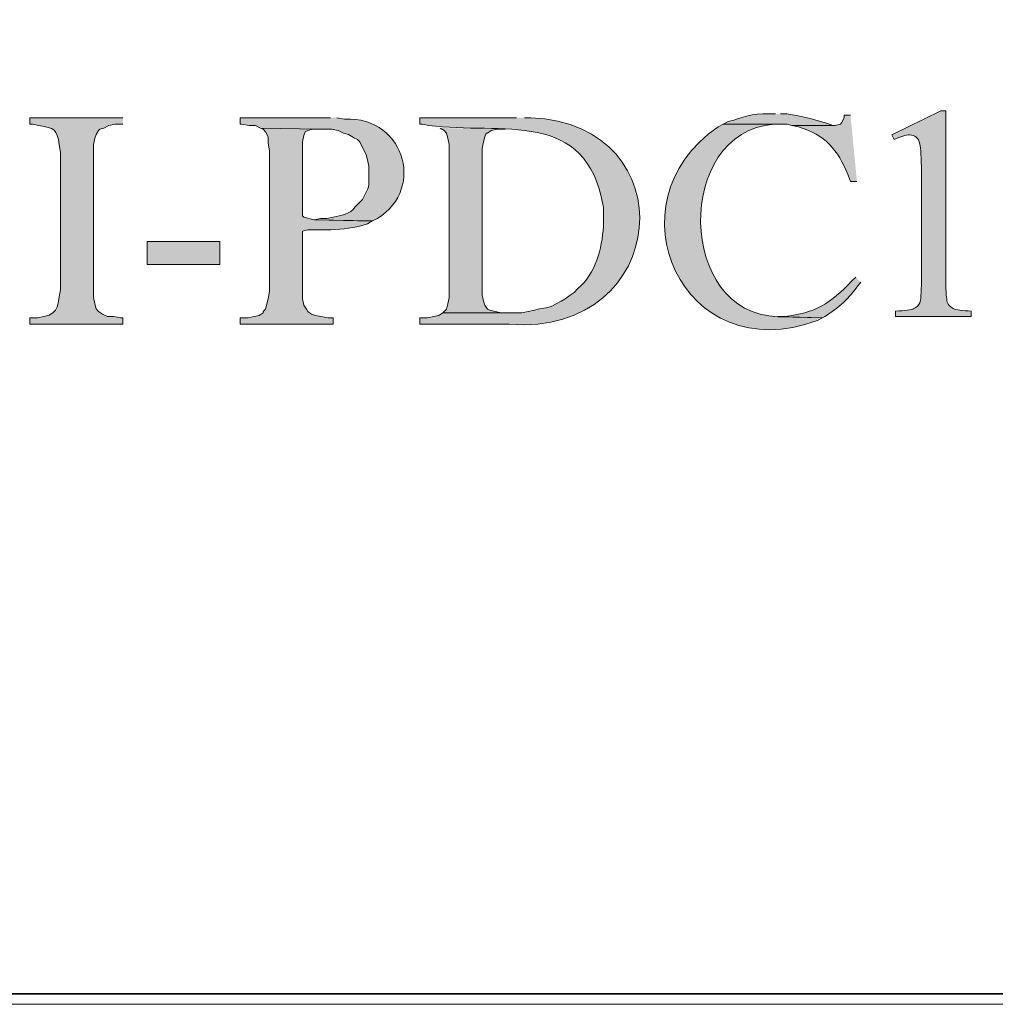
# Model space of a CAD drawing. Header units: inches. Extents: x 1352 to 2050, y -1711 to -1289.
# Tile 118 of 256: x 1999 to 2015, y -1710 to -1694. Entities that reach past the tile are written whole.
import ezdxf

# ---------------------------------------------------------------- set-up
doc = ezdxf.new("R2010")
doc.units = ezdxf.units.IN
doc.header["$MEASUREMENT"] = 0
doc.layers.add('图层 1', color=7, linetype='Continuous')

# ---------------------------------------------------------------- blocks, each defined once
blk = doc.blocks.new('block 10')
at = {"layer": '图层 1', "lineweight": 0}
blk.add_lwpolyline([(1754.306, -1289.756), (2049.659, -1289.756), (2049.659, -1710.267), (1754.306, -1710.267), (1754.306, -1289.756)], dxfattribs=at)
blk = doc.blocks.new('block 13')
at = {"layer": '图层 1', "lineweight": 0}
blk.add_lwpolyline([(1754.306, -1289.756), (2049.659, -1289.756), (2049.659, -1710.267), (1754.306, -1710.267), (1754.306, -1289.756)], dxfattribs=at)
at = {"layer": '图层 1', "color": 250, "lineweight": 35, "true_color": 0x221814}
blk.add_lwpolyline([(1754.482, -1289.932), (2049.482, -1289.932), (2049.482, -1710.09), (1754.482, -1710.09), (1754.482, -1289.932)], dxfattribs=at)
blk = doc.blocks.new('block 14')
at = {"layer": '图层 1', "lineweight": 0}
blk.add_lwpolyline([(1754.306, -1289.756), (2049.659, -1289.756), (2049.659, -1710.267), (1754.306, -1710.267), (1754.306, -1289.756)], dxfattribs=at)
blk = doc.blocks.new('block 15')
at = {"layer": '图层 1', "lineweight": 0}
blk.add_lwpolyline([(1754.306, -1289.756), (2049.659, -1289.756), (2049.659, -1710.267), (1754.306, -1710.267), (1754.306, -1289.756)], dxfattribs=at)
blk = doc.blocks.new('block 16')
at = {"layer": '图层 1', "true_color": 0x221814}
h = blk.add_hatch(color=250, dxfattribs=at)
edge = h.paths.add_edge_path()
edge.add_spline(control_points=[(2007.547, -1695.545), (2007.547, -1695.545), (2005.939, -1695.545), (2005.939, -1695.545), (2005.939, -1695.545), (2005.939, -1695.651), (2005.939, -1695.651), (2005.939, -1695.651), (2005.981, -1695.651), (2005.981, -1695.651), (2005.981, -1695.651), (2006.087, -1695.672), (2006.087, -1695.672), (2007.301, -1695.833), (2008.71, -1695.374), (2008.987, -1697.027), (2008.987, -1697.027), (2008.987, -1697.345), (2008.987, -1697.345), (2008.966, -1697.725), (2008.858, -1698.125), (2008.564, -1698.381), (2008.564, -1698.381), (2008.5, -1698.445), (2008.5, -1698.445), (2008.5, -1698.445), (2008.437, -1698.488), (2008.437, -1698.488), (2008.437, -1698.488), (2008.352, -1698.551), (2008.352, -1698.551), (2008.352, -1698.551), (2008.289, -1698.593), (2008.289, -1698.593), (2008.289, -1698.593), (2008.119, -1698.678), (2008.119, -1698.678), (2008.119, -1698.678), (2008.035, -1698.699), (2008.035, -1698.699), (2008.035, -1698.699), (2007.928, -1698.72), (2007.928, -1698.72), (2007.928, -1698.72), (2007.844, -1698.741), (2007.844, -1698.741), (2007.844, -1698.741), (2007.632, -1698.784), (2007.632, -1698.784), (2007.632, -1698.784), (2006.32, -1698.784), (2006.32, -1698.784), (2006.32, -1698.784), (2006.256, -1698.826), (2006.256, -1698.826), (2006.256, -1698.826), (2006.172, -1698.847), (2006.172, -1698.847), (2006.172, -1698.847), (2006.066, -1698.869), (2006.066, -1698.869), (2006.066, -1698.869), (2005.939, -1698.869), (2005.939, -1698.869), (2005.939, -1698.869), (2005.939, -1698.974), (2005.939, -1698.974), (2005.939, -1698.974), (2007.421, -1698.974), (2007.421, -1698.974), (2010.113, -1699.175), (2010.376, -1695.641), (2007.78, -1695.545), (2007.78, -1695.545), (2007.675, -1695.545), (2007.675, -1695.545)], knot_values=[0, 0, 0, 0, 0.352778, 0.352778, 0.352778, 0.705556, 0.705556, 0.705556, 1.058333, 1.058333, 1.058333, 1.411111, 1.411111, 1.411111, 1.763889, 1.763889, 1.763889, 2.116667, 2.116667, 2.116667, 2.469444, 2.469444, 2.469444, 2.822222, 2.822222, 2.822222, 3.175, 3.175, 3.175, 3.527778, 3.527778, 3.527778, 3.880556, 3.880556, 3.880556, 4.233333, 4.233333, 4.233333, 4.586111, 4.586111, 4.586111, 4.938889, 4.938889, 4.938889, 5.291667, 5.291667, 5.291667, 5.644444, 5.644444, 5.644444, 5.997222, 5.997222, 5.997222, 6.35, 6.35, 6.35, 6.702778, 6.702778, 6.702778, 7.055556, 7.055556, 7.055556, 7.408333, 7.408333, 7.408333, 7.761111, 7.761111, 7.761111, 8.113889, 8.113889, 8.113889, 8.466667, 8.466667, 8.466667, 8.819444, 8.819444, 8.819444, 8.819444], degree=3, periodic=0)
edge.add_line((2007.675, -1695.545), (2007.547, -1695.545))
h = blk.add_hatch(color=250, dxfattribs=at)
edge = h.paths.add_edge_path()
edge.add_spline(control_points=[(2004.457, -1695.545), (2004.457, -1695.545), (2002.954, -1695.545), (2002.954, -1695.545), (2002.954, -1695.545), (2002.954, -1695.651), (2002.954, -1695.651), (2002.954, -1695.651), (2002.976, -1695.651), (2002.976, -1695.651), (2002.976, -1695.651), (2003.103, -1695.672), (2003.103, -1695.672), (2003.103, -1695.672), (2003.209, -1695.672), (2003.209, -1695.672), (2003.209, -1695.672), (2003.293, -1695.715), (2003.293, -1695.715), (2003.293, -1695.715), (2004.267, -1695.736), (2004.267, -1695.736), (2004.267, -1695.736), (2004.479, -1695.736), (2004.479, -1695.736), (2004.479, -1695.736), (2004.584, -1695.757), (2004.584, -1695.757), (2004.584, -1695.757), (2004.669, -1695.799), (2004.669, -1695.799), (2004.669, -1695.799), (2004.753, -1695.82), (2004.753, -1695.82), (2004.931, -1695.947), (2004.894, -1695.844), (2005.008, -1696.075), (2005.008, -1696.075), (2005.05, -1696.159), (2005.05, -1696.159), (2005.05, -1696.159), (2005.071, -1696.244), (2005.071, -1696.244), (2005.071, -1696.244), (2005.092, -1696.349), (2005.092, -1696.349), (2005.092, -1696.349), (2005.092, -1696.456), (2005.092, -1696.456), (2005.094, -1696.727), (2005.106, -1696.659), (2004.986, -1696.9), (2004.986, -1696.9), (2004.86, -1697.027), (2004.86, -1697.027), (2004.792, -1697.145), (2004.622, -1697.165), (2004.5, -1697.197), (2004.5, -1697.197), (2004.393, -1697.217), (2004.393, -1697.217), (2004.393, -1697.217), (2004.288, -1697.217), (2004.288, -1697.217), (2004.288, -1697.217), (2004.182, -1697.238), (2004.182, -1697.238), (2004.182, -1697.238), (2005.155, -1697.259), (2005.155, -1697.259), (2006.048, -1696.816), (2005.723, -1695.522), (2004.69, -1695.566), (2004.69, -1695.566), (2004.563, -1695.545), (2004.563, -1695.545)], knot_values=[0, 0, 0, 0, 0.352778, 0.352778, 0.352778, 0.705556, 0.705556, 0.705556, 1.058333, 1.058333, 1.058333, 1.411111, 1.411111, 1.411111, 1.763889, 1.763889, 1.763889, 2.116667, 2.116667, 2.116667, 2.469444, 2.469444, 2.469444, 2.822222, 2.822222, 2.822222, 3.175, 3.175, 3.175, 3.527778, 3.527778, 3.527778, 3.880556, 3.880556, 3.880556, 4.233333, 4.233333, 4.233333, 4.586111, 4.586111, 4.586111, 4.938889, 4.938889, 4.938889, 5.291667, 5.291667, 5.291667, 5.644444, 5.644444, 5.644444, 5.997222, 5.997222, 5.997222, 6.35, 6.35, 6.35, 6.702778, 6.702778, 6.702778, 7.055556, 7.055556, 7.055556, 7.408333, 7.408333, 7.408333, 7.761111, 7.761111, 7.761111, 8.113889, 8.113889, 8.113889, 8.466667, 8.466667, 8.466667, 8.819444, 8.819444, 8.819444, 8.819444], degree=3, periodic=0)
edge.add_line((2004.563, -1695.545), (2004.457, -1695.545))
h = blk.add_hatch(color=250, dxfattribs=at)
edge = h.paths.add_edge_path()
edge.add_spline(control_points=[(2011.844, -1695.482), (2011.844, -1695.482), (2011.738, -1695.482), (2011.738, -1695.482), (2011.438, -1695.461), (2011.321, -1695.541), (2011.061, -1695.608), (2011.061, -1695.608), (2010.977, -1695.651), (2010.977, -1695.651), (2010.977, -1695.651), (2012.035, -1695.651), (2012.035, -1695.651), (2012.035, -1695.651), (2012.119, -1695.672), (2012.119, -1695.672), (2012.119, -1695.672), (2012.839, -1695.672), (2012.839, -1695.672), (2012.839, -1695.672), (2012.797, -1695.672), (2012.797, -1695.672), (2012.566, -1695.587), (2012.279, -1695.511), (2012.035, -1695.482), (2012.035, -1695.482), (2011.929, -1695.482), (2011.929, -1695.482)], knot_values=[0, 0, 0, 0, 0.352778, 0.352778, 0.352778, 0.705556, 0.705556, 0.705556, 1.058333, 1.058333, 1.058333, 1.411111, 1.411111, 1.411111, 1.763889, 1.763889, 1.763889, 2.116667, 2.116667, 2.116667, 2.469444, 2.469444, 2.469444, 2.822222, 2.822222, 2.822222, 3.175, 3.175, 3.175, 3.175], degree=3, periodic=0)
edge.add_line((2011.929, -1695.482), (2011.844, -1695.482))
h = blk.add_hatch(color=250, dxfattribs=at)
edge = h.paths.add_edge_path()
edge.add_spline(control_points=[(2013.093, -1695.503), (2013.093, -1695.503), (2012.987, -1695.503), (2012.987, -1695.503), (2012.987, -1695.503), (2012.987, -1695.545), (2012.987, -1695.545), (2012.987, -1695.545), (2012.945, -1695.63), (2012.945, -1695.63), (2012.945, -1695.63), (2012.924, -1695.651), (2012.924, -1695.651), (2012.924, -1695.651), (2012.839, -1695.672), (2012.839, -1695.672), (2012.839, -1695.672), (2012.119, -1695.672), (2012.119, -1695.672), (2012.119, -1695.672), (2012.226, -1695.694), (2012.226, -1695.694), (2012.674, -1695.832), (2012.879, -1696.071), (2013.051, -1696.497), (2013.051, -1696.497), (2013.093, -1696.604), (2013.093, -1696.604), (2013.093, -1696.604), (2013.199, -1696.604), (2013.199, -1696.604)], knot_values=[0, 0, 0, 0, 0.352778, 0.352778, 0.352778, 0.705556, 0.705556, 0.705556, 1.058333, 1.058333, 1.058333, 1.411111, 1.411111, 1.411111, 1.763889, 1.763889, 1.763889, 2.116667, 2.116667, 2.116667, 2.469444, 2.469444, 2.469444, 2.822222, 2.822222, 2.822222, 3.175, 3.175, 3.175, 3.527778, 3.527778, 3.527778, 3.527778], degree=3, periodic=0)
edge.add_line((2013.199, -1696.604), (2013.093, -1695.503))
h = blk.add_hatch(color=250, dxfattribs=at)
h.dxf.hatch_style = 2
edge = h.paths.add_edge_path()
edge.add_spline(control_points=[(2013.781, -1695.829), (2013.781, -1695.829), (2014.595, -1695.432), (2014.595, -1695.432), (2014.595, -1695.432), (2014.676, -1695.432), (2014.676, -1695.432), (2014.676, -1695.432), (2014.676, -1698.256), (2014.676, -1698.256), (2014.676, -1698.443), (2014.684, -1698.56), (2014.7, -1698.606), (2014.715, -1698.652), (2014.748, -1698.688), (2014.797, -1698.712), (2014.847, -1698.737), (2014.947, -1698.751), (2015.098, -1698.754), (2015.098, -1698.754), (2015.098, -1698.845), (2015.098, -1698.845), (2015.098, -1698.845), (2013.84, -1698.845), (2013.84, -1698.845), (2013.84, -1698.845), (2013.84, -1698.754), (2013.84, -1698.754), (2013.998, -1698.751), (2014.1, -1698.737), (2014.146, -1698.713), (2014.192, -1698.689), (2014.224, -1698.657), (2014.242, -1698.617), (2014.26, -1698.577), (2014.269, -1698.456), (2014.269, -1698.256), (2014.269, -1698.256), (2014.269, -1696.451), (2014.269, -1696.451), (2014.269, -1696.207), (2014.261, -1696.051), (2014.245, -1695.983), (2014.233, -1695.93), (2014.212, -1695.891), (2014.182, -1695.866), (2014.152, -1695.842), (2014.115, -1695.829), (2014.072, -1695.829), (2014.011, -1695.829), (2013.926, -1695.854), (2013.818, -1695.906), (2013.818, -1695.906), (2013.781, -1695.829), (2013.781, -1695.829)], knot_values=[0, 0, 0, 0, 1, 1, 1, 2, 2, 2, 3, 3, 3, 4, 4, 4, 5, 5, 5, 6, 6, 6, 7, 7, 7, 8, 8, 8, 9, 9, 9, 10, 10, 10, 11, 11, 11, 12, 12, 12, 13, 13, 13, 14, 14, 14, 15, 15, 15, 16, 16, 16, 17, 17, 17, 18, 18, 18, 18], degree=3, periodic=1)
h = blk.add_hatch(color=250, dxfattribs=at)
edge = h.paths.add_edge_path()
edge.add_spline(control_points=[(2001.007, -1695.545), (2001.007, -1695.545), (1999.462, -1695.545), (1999.462, -1695.545), (1999.462, -1695.545), (1999.462, -1695.651), (1999.462, -1695.651), (1999.462, -1695.651), (1999.504, -1695.651), (1999.504, -1695.651), (1999.504, -1695.651), (1999.61, -1695.672), (1999.61, -1695.672), (1999.868, -1695.721), (1999.913, -1695.728), (1999.949, -1695.99), (1999.949, -1695.99), (1999.97, -1696.117), (1999.97, -1696.117), (1999.97, -1696.117), (1999.97, -1698.403), (1999.97, -1698.403), (1999.921, -1698.624), (1999.965, -1698.791), (1999.694, -1698.847), (1999.694, -1698.847), (1999.589, -1698.869), (1999.589, -1698.869), (1999.589, -1698.869), (1999.462, -1698.869), (1999.462, -1698.869), (1999.462, -1698.869), (1999.462, -1698.974), (1999.462, -1698.974), (1999.462, -1698.974), (2001.007, -1698.974), (2001.007, -1698.974), (2001.007, -1698.974), (2001.007, -1698.869), (2001.007, -1698.869), (2001.007, -1698.869), (2000.965, -1698.869), (2000.965, -1698.869), (2000.965, -1698.869), (2000.859, -1698.847), (2000.859, -1698.847), (2000.859, -1698.847), (2000.753, -1698.847), (2000.753, -1698.847), (2000.753, -1698.847), (2000.668, -1698.805), (2000.668, -1698.805), (2000.668, -1698.805), (2000.604, -1698.762), (2000.604, -1698.762), (2000.604, -1698.762), (2000.562, -1698.72), (2000.562, -1698.72), (2000.562, -1698.72), (2000.541, -1698.636), (2000.541, -1698.636), (2000.541, -1698.636), (2000.52, -1698.53), (2000.52, -1698.53), (2000.52, -1698.53), (2000.52, -1695.99), (2000.52, -1695.99), (2000.52, -1695.99), (2000.541, -1695.884), (2000.541, -1695.884), (2000.541, -1695.884), (2000.562, -1695.82), (2000.562, -1695.82), (2000.562, -1695.82), (2000.604, -1695.757), (2000.604, -1695.757), (2000.604, -1695.757), (2000.626, -1695.736), (2000.626, -1695.736), (2000.626, -1695.736), (2000.69, -1695.715), (2000.69, -1695.715), (2000.69, -1695.715), (2000.774, -1695.672), (2000.774, -1695.672), (2000.774, -1695.672), (2000.88, -1695.651), (2000.88, -1695.651), (2000.88, -1695.651), (2001.007, -1695.651), (2001.007, -1695.651)], knot_values=[0, 0, 0, 0, 0.352778, 0.352778, 0.352778, 0.705556, 0.705556, 0.705556, 1.058333, 1.058333, 1.058333, 1.411111, 1.411111, 1.411111, 1.763889, 1.763889, 1.763889, 2.116667, 2.116667, 2.116667, 2.469444, 2.469444, 2.469444, 2.822222, 2.822222, 2.822222, 3.175, 3.175, 3.175, 3.527778, 3.527778, 3.527778, 3.880556, 3.880556, 3.880556, 4.233333, 4.233333, 4.233333, 4.586111, 4.586111, 4.586111, 4.938889, 4.938889, 4.938889, 5.291667, 5.291667, 5.291667, 5.644444, 5.644444, 5.644444, 5.997222, 5.997222, 5.997222, 6.35, 6.35, 6.35, 6.702778, 6.702778, 6.702778, 7.055556, 7.055556, 7.055556, 7.408333, 7.408333, 7.408333, 7.761111, 7.761111, 7.761111, 8.113889, 8.113889, 8.113889, 8.466667, 8.466667, 8.466667, 8.819444, 8.819444, 8.819444, 9.172222, 9.172222, 9.172222, 9.525, 9.525, 9.525, 9.877778, 9.877778, 9.877778, 10.230556, 10.230556, 10.230556, 10.583333, 10.583333, 10.583333, 10.583333], degree=3, periodic=0)
edge.add_line((2001.007, -1695.651), (2001.007, -1695.545))
h = blk.add_hatch(color=250, dxfattribs=at)
edge = h.paths.add_edge_path()
edge.add_spline(control_points=[(2010.977, -1695.651), (2010.977, -1695.651), (2010.892, -1695.694), (2010.892, -1695.694), (2009.049, -1696.96), (2010.303, -1699.749), (2012.543, -1698.91), (2012.543, -1698.91), (2012.628, -1698.869), (2012.628, -1698.869), (2012.628, -1698.869), (2011.887, -1698.848), (2011.887, -1698.848), (2010.208, -1698.812), (2010.163, -1695.779), (2011.823, -1695.651), (2011.823, -1695.651), (2011.929, -1695.651), (2011.929, -1695.651)], knot_values=[0, 0, 0, 0, 0.352778, 0.352778, 0.352778, 0.705556, 0.705556, 0.705556, 1.058333, 1.058333, 1.058333, 1.411111, 1.411111, 1.411111, 1.763889, 1.763889, 1.763889, 2.116667, 2.116667, 2.116667, 2.116667], degree=3, periodic=0)
edge.add_line((2011.929, -1695.651), (2010.977, -1695.651))
h = blk.add_hatch(color=250, dxfattribs=at)
edge = h.paths.add_edge_path()
edge.add_spline(control_points=[(2003.293, -1695.715), (2003.293, -1695.715), (2003.335, -1695.736), (2003.335, -1695.736), (2003.335, -1695.736), (2003.377, -1695.778), (2003.377, -1695.778), (2003.377, -1695.778), (2003.42, -1695.863), (2003.42, -1695.863), (2003.42, -1695.863), (2003.42, -1695.969), (2003.42, -1695.969), (2003.42, -1695.969), (2003.442, -1696.096), (2003.442, -1696.096), (2003.442, -1696.096), (2003.442, -1698.424), (2003.442, -1698.424), (2003.442, -1698.424), (2003.42, -1698.551), (2003.42, -1698.551), (2003.42, -1698.551), (2003.377, -1698.721), (2003.377, -1698.721), (2003.377, -1698.721), (2003.335, -1698.763), (2003.335, -1698.763), (2003.335, -1698.763), (2003.335, -1698.784), (2003.335, -1698.784), (2003.335, -1698.784), (2003.272, -1698.826), (2003.272, -1698.826), (2003.272, -1698.826), (2003.187, -1698.847), (2003.187, -1698.847), (2003.187, -1698.847), (2003.081, -1698.868), (2003.081, -1698.868), (2003.081, -1698.868), (2002.954, -1698.868), (2002.954, -1698.868), (2002.954, -1698.868), (2002.954, -1698.974), (2002.954, -1698.974), (2002.954, -1698.974), (2004.5, -1698.974), (2004.5, -1698.974), (2004.5, -1698.974), (2004.5, -1698.868), (2004.5, -1698.868), (2004.5, -1698.868), (2004.415, -1698.868), (2004.415, -1698.868), (2004.415, -1698.868), (2004.204, -1698.826), (2004.204, -1698.826), (2004.204, -1698.826), (2004.14, -1698.805), (2004.14, -1698.805), (2004.14, -1698.805), (2004.076, -1698.763), (2004.076, -1698.763), (2004.076, -1698.763), (2004.055, -1698.721), (2004.055, -1698.721), (2004.055, -1698.721), (2004.013, -1698.657), (2004.013, -1698.657), (2004.013, -1698.657), (2003.991, -1698.551), (2003.991, -1698.551), (2003.991, -1698.551), (2003.991, -1697.429), (2003.991, -1697.429), (2003.991, -1697.429), (2004.076, -1697.408), (2004.076, -1697.408), (2004.339, -1697.41), (2004.887, -1697.412), (2005.114, -1697.281), (2005.114, -1697.281), (2005.155, -1697.26), (2005.155, -1697.26), (2005.155, -1697.26), (2004.182, -1697.238), (2004.182, -1697.238), (2004.182, -1697.238), (2004.013, -1697.196), (2004.013, -1697.196), (2004.013, -1697.196), (2003.991, -1697.175), (2003.991, -1697.175), (2003.991, -1697.175), (2003.991, -1695.947), (2003.991, -1695.947), (2003.991, -1695.947), (2004.013, -1695.841), (2004.013, -1695.841), (2004.013, -1695.841), (2004.034, -1695.778), (2004.034, -1695.778), (2004.034, -1695.778), (2004.076, -1695.757), (2004.076, -1695.757), (2004.076, -1695.757), (2004.161, -1695.736), (2004.161, -1695.736), (2004.161, -1695.736), (2004.267, -1695.736), (2004.267, -1695.736)], knot_values=[0, 0, 0, 0, 0.352778, 0.352778, 0.352778, 0.705556, 0.705556, 0.705556, 1.058333, 1.058333, 1.058333, 1.411111, 1.411111, 1.411111, 1.763889, 1.763889, 1.763889, 2.116667, 2.116667, 2.116667, 2.469444, 2.469444, 2.469444, 2.822222, 2.822222, 2.822222, 3.175, 3.175, 3.175, 3.527778, 3.527778, 3.527778, 3.880556, 3.880556, 3.880556, 4.233333, 4.233333, 4.233333, 4.586111, 4.586111, 4.586111, 4.938889, 4.938889, 4.938889, 5.291667, 5.291667, 5.291667, 5.644444, 5.644444, 5.644444, 5.997222, 5.997222, 5.997222, 6.35, 6.35, 6.35, 6.702778, 6.702778, 6.702778, 7.055556, 7.055556, 7.055556, 7.408333, 7.408333, 7.408333, 7.761111, 7.761111, 7.761111, 8.113889, 8.113889, 8.113889, 8.466667, 8.466667, 8.466667, 8.819444, 8.819444, 8.819444, 9.172222, 9.172222, 9.172222, 9.525, 9.525, 9.525, 9.877778, 9.877778, 9.877778, 10.230556, 10.230556, 10.230556, 10.583333, 10.583333, 10.583333, 10.936111, 10.936111, 10.936111, 11.288889, 11.288889, 11.288889, 11.641667, 11.641667, 11.641667, 11.994444, 11.994444, 11.994444, 12.347222, 12.347222, 12.347222, 12.7, 12.7, 12.7, 13.052778, 13.052778, 13.052778, 13.052778], degree=3, periodic=0)
edge.add_line((2004.267, -1695.736), (2003.293, -1695.715))
blk.add_hatch(color=250, dxfattribs=at).paths.add_polyline_path([(2006.278, -1695.715), (2006.341, -1695.757), (2006.384, -1695.799), (2006.405, -1695.883), (2006.426, -1695.99), (2006.426, -1698.529), (2006.405, -1698.635), (2006.384, -1698.721), (2006.32, -1698.784), (2007.42, -1698.784), (2007.294, -1698.784), (2007.188, -1698.763), (2007.103, -1698.741), (2007.061, -1698.721), (2007.019, -1698.657), (2006.998, -1698.593), (2006.976, -1698.487), (2006.976, -1696.053), (2006.998, -1695.947), (2007.019, -1695.863), (2007.04, -1695.799), (2007.061, -1695.799), (2007.124, -1695.757), (2007.23, -1695.736), (2007.357, -1695.736)])
h = blk.add_hatch(color=250, dxfattribs=at)
h.dxf.hatch_style = 2
h.paths.add_polyline_path([(2001.41, -1697.979), (2002.616, -1697.979), (2002.616, -1697.599), (2001.41, -1697.599)])
h = blk.add_hatch(color=250, dxfattribs=at)
edge = h.paths.add_edge_path()
edge.add_spline(control_points=[(2013.178, -1698.191), (2013.178, -1698.191), (2013.114, -1698.255), (2013.114, -1698.255), (2012.758, -1698.63), (2012.509, -1698.788), (2011.993, -1698.847), (2011.993, -1698.847), (2011.887, -1698.847), (2011.887, -1698.847), (2011.887, -1698.847), (2012.627, -1698.869), (2012.627, -1698.869), (2012.848, -1698.736), (2013.044, -1698.569), (2013.199, -1698.36), (2013.199, -1698.36), (2013.262, -1698.276), (2013.262, -1698.276)], knot_values=[0, 0, 0, 0, 0.352778, 0.352778, 0.352778, 0.705556, 0.705556, 0.705556, 1.058333, 1.058333, 1.058333, 1.411111, 1.411111, 1.411111, 1.763889, 1.763889, 1.763889, 2.116667, 2.116667, 2.116667, 2.116667], degree=3, periodic=0)
edge.add_line((2013.262, -1698.276), (2013.178, -1698.191))
at = {"layer": '图层 1', "lineweight": 0}
for points in [[(1754.306, -1289.756), (2049.659, -1289.756), (2049.659, -1710.267), (1754.306, -1710.267), (1754.306, -1289.756)], [(2006.278, -1695.715), (2006.341, -1695.757), (2006.384, -1695.799), (2006.405, -1695.883), (2006.426, -1695.99), (2006.426, -1698.529), (2006.405, -1698.635), (2006.384, -1698.721), (2006.32, -1698.784), (2007.42, -1698.784), (2007.294, -1698.784), (2007.188, -1698.763), (2007.103, -1698.741), (2007.061, -1698.721), (2007.019, -1698.657), (2006.998, -1698.593), (2006.976, -1698.487), (2006.976, -1696.053), (2006.998, -1695.947), (2007.019, -1695.863), (2007.04, -1695.799), (2007.061, -1695.799), (2007.124, -1695.757), (2007.23, -1695.736), (2007.357, -1695.736)], [(2001.41, -1697.979), (2002.616, -1697.979), (2002.616, -1697.599), (2001.41, -1697.599), (2001.41, -1697.979)]]:
    blk.add_lwpolyline(points, dxfattribs=at)
for points, knots in [([(2007.547, -1695.545), (2007.547, -1695.545), (2005.939, -1695.545), (2005.939, -1695.545), (2005.939, -1695.545), (2005.939, -1695.651), (2005.939, -1695.651), (2005.939, -1695.651), (2005.981, -1695.651), (2005.981, -1695.651), (2005.981, -1695.651), (2006.087, -1695.672), (2006.087, -1695.672), (2007.301, -1695.833), (2008.71, -1695.374), (2008.987, -1697.027), (2008.987, -1697.027), (2008.987, -1697.345), (2008.987, -1697.345), (2008.966, -1697.725), (2008.858, -1698.125), (2008.564, -1698.381), (2008.564, -1698.381), (2008.5, -1698.445), (2008.5, -1698.445), (2008.5, -1698.445), (2008.437, -1698.488), (2008.437, -1698.488), (2008.437, -1698.488), (2008.352, -1698.551), (2008.352, -1698.551), (2008.352, -1698.551), (2008.289, -1698.593), (2008.289, -1698.593), (2008.289, -1698.593), (2008.119, -1698.678), (2008.119, -1698.678), (2008.119, -1698.678), (2008.035, -1698.699), (2008.035, -1698.699), (2008.035, -1698.699), (2007.928, -1698.72), (2007.928, -1698.72), (2007.928, -1698.72), (2007.844, -1698.741), (2007.844, -1698.741), (2007.844, -1698.741), (2007.632, -1698.784), (2007.632, -1698.784), (2007.632, -1698.784), (2006.32, -1698.784), (2006.32, -1698.784), (2006.32, -1698.784), (2006.256, -1698.826), (2006.256, -1698.826), (2006.256, -1698.826), (2006.172, -1698.847), (2006.172, -1698.847), (2006.172, -1698.847), (2006.066, -1698.869), (2006.066, -1698.869), (2006.066, -1698.869), (2005.939, -1698.869), (2005.939, -1698.869), (2005.939, -1698.869), (2005.939, -1698.974), (2005.939, -1698.974), (2005.939, -1698.974), (2007.421, -1698.974), (2007.421, -1698.974), (2010.113, -1699.175), (2010.376, -1695.641), (2007.78, -1695.545), (2007.78, -1695.545), (2007.675, -1695.545), (2007.675, -1695.545)], [0, 0, 0, 0, 1, 1, 1, 2, 2, 2, 3, 3, 3, 4, 4, 4, 5, 5, 5, 6, 6, 6, 7, 7, 7, 8, 8, 8, 9, 9, 9, 10, 10, 10, 11, 11, 11, 12, 12, 12, 13, 13, 13, 14, 14, 14, 15, 15, 15, 16, 16, 16, 17, 17, 17, 18, 18, 18, 19, 19, 19, 20, 20, 20, 21, 21, 21, 22, 22, 22, 23, 23, 23, 24, 24, 24, 25, 25, 25, 25]), ([(2004.457, -1695.545), (2004.457, -1695.545), (2002.954, -1695.545), (2002.954, -1695.545), (2002.954, -1695.545), (2002.954, -1695.651), (2002.954, -1695.651), (2002.954, -1695.651), (2002.976, -1695.651), (2002.976, -1695.651), (2002.976, -1695.651), (2003.103, -1695.672), (2003.103, -1695.672), (2003.103, -1695.672), (2003.209, -1695.672), (2003.209, -1695.672), (2003.209, -1695.672), (2003.293, -1695.715), (2003.293, -1695.715), (2003.293, -1695.715), (2004.267, -1695.736), (2004.267, -1695.736), (2004.267, -1695.736), (2004.479, -1695.736), (2004.479, -1695.736), (2004.479, -1695.736), (2004.584, -1695.757), (2004.584, -1695.757), (2004.584, -1695.757), (2004.669, -1695.799), (2004.669, -1695.799), (2004.669, -1695.799), (2004.753, -1695.82), (2004.753, -1695.82), (2004.931, -1695.947), (2004.894, -1695.844), (2005.008, -1696.075), (2005.008, -1696.075), (2005.05, -1696.159), (2005.05, -1696.159), (2005.05, -1696.159), (2005.071, -1696.244), (2005.071, -1696.244), (2005.071, -1696.244), (2005.092, -1696.349), (2005.092, -1696.349), (2005.092, -1696.349), (2005.092, -1696.456), (2005.092, -1696.456), (2005.094, -1696.727), (2005.106, -1696.659), (2004.986, -1696.9), (2004.986, -1696.9), (2004.86, -1697.027), (2004.86, -1697.027), (2004.792, -1697.145), (2004.622, -1697.165), (2004.5, -1697.197), (2004.5, -1697.197), (2004.393, -1697.217), (2004.393, -1697.217), (2004.393, -1697.217), (2004.288, -1697.217), (2004.288, -1697.217), (2004.288, -1697.217), (2004.182, -1697.238), (2004.182, -1697.238), (2004.182, -1697.238), (2005.155, -1697.259), (2005.155, -1697.259), (2006.048, -1696.816), (2005.723, -1695.522), (2004.69, -1695.566), (2004.69, -1695.566), (2004.563, -1695.545), (2004.563, -1695.545)], [0, 0, 0, 0, 1, 1, 1, 2, 2, 2, 3, 3, 3, 4, 4, 4, 5, 5, 5, 6, 6, 6, 7, 7, 7, 8, 8, 8, 9, 9, 9, 10, 10, 10, 11, 11, 11, 12, 12, 12, 13, 13, 13, 14, 14, 14, 15, 15, 15, 16, 16, 16, 17, 17, 17, 18, 18, 18, 19, 19, 19, 20, 20, 20, 21, 21, 21, 22, 22, 22, 23, 23, 23, 24, 24, 24, 25, 25, 25, 25]), ([(2011.844, -1695.482), (2011.844, -1695.482), (2011.738, -1695.482), (2011.738, -1695.482), (2011.438, -1695.461), (2011.321, -1695.541), (2011.061, -1695.608), (2011.061, -1695.608), (2010.977, -1695.651), (2010.977, -1695.651), (2010.977, -1695.651), (2012.035, -1695.651), (2012.035, -1695.651), (2012.035, -1695.651), (2012.119, -1695.672), (2012.119, -1695.672), (2012.119, -1695.672), (2012.839, -1695.672), (2012.839, -1695.672), (2012.839, -1695.672), (2012.797, -1695.672), (2012.797, -1695.672), (2012.566, -1695.587), (2012.279, -1695.511), (2012.035, -1695.482), (2012.035, -1695.482), (2011.929, -1695.482), (2011.929, -1695.482)], [0, 0, 0, 0, 1, 1, 1, 2, 2, 2, 3, 3, 3, 4, 4, 4, 5, 5, 5, 6, 6, 6, 7, 7, 7, 8, 8, 8, 9, 9, 9, 9]), ([(2013.093, -1695.503), (2013.093, -1695.503), (2012.987, -1695.503), (2012.987, -1695.503), (2012.987, -1695.503), (2012.987, -1695.545), (2012.987, -1695.545), (2012.987, -1695.545), (2012.945, -1695.63), (2012.945, -1695.63), (2012.945, -1695.63), (2012.924, -1695.651), (2012.924, -1695.651), (2012.924, -1695.651), (2012.839, -1695.672), (2012.839, -1695.672), (2012.839, -1695.672), (2012.119, -1695.672), (2012.119, -1695.672), (2012.119, -1695.672), (2012.226, -1695.694), (2012.226, -1695.694), (2012.674, -1695.832), (2012.879, -1696.071), (2013.051, -1696.497), (2013.051, -1696.497), (2013.093, -1696.604), (2013.093, -1696.604), (2013.093, -1696.604), (2013.199, -1696.604), (2013.199, -1696.604)], [0, 0, 0, 0, 1, 1, 1, 2, 2, 2, 3, 3, 3, 4, 4, 4, 5, 5, 5, 6, 6, 6, 7, 7, 7, 8, 8, 8, 9, 9, 9, 10, 10, 10, 10]), ([(2013.781, -1695.829), (2013.781, -1695.829), (2014.595, -1695.432), (2014.595, -1695.432), (2014.595, -1695.432), (2014.676, -1695.432), (2014.676, -1695.432), (2014.676, -1695.432), (2014.676, -1698.256), (2014.676, -1698.256), (2014.676, -1698.443), (2014.684, -1698.56), (2014.7, -1698.606), (2014.715, -1698.652), (2014.748, -1698.688), (2014.797, -1698.712), (2014.847, -1698.737), (2014.947, -1698.751), (2015.098, -1698.754), (2015.098, -1698.754), (2015.098, -1698.845), (2015.098, -1698.845), (2015.098, -1698.845), (2013.84, -1698.845), (2013.84, -1698.845), (2013.84, -1698.845), (2013.84, -1698.754), (2013.84, -1698.754), (2013.998, -1698.751), (2014.1, -1698.737), (2014.146, -1698.713), (2014.192, -1698.689), (2014.224, -1698.657), (2014.242, -1698.617), (2014.26, -1698.577), (2014.269, -1698.456), (2014.269, -1698.256), (2014.269, -1698.256), (2014.269, -1696.451), (2014.269, -1696.451), (2014.269, -1696.207), (2014.261, -1696.051), (2014.245, -1695.983), (2014.233, -1695.93), (2014.212, -1695.891), (2014.182, -1695.866), (2014.152, -1695.842), (2014.115, -1695.829), (2014.072, -1695.829), (2014.011, -1695.829), (2013.926, -1695.854), (2013.818, -1695.906), (2013.818, -1695.906), (2013.781, -1695.829), (2013.781, -1695.829)], [0, 0, 0, 0, 1, 1, 1, 2, 2, 2, 3, 3, 3, 4, 4, 4, 5, 5, 5, 6, 6, 6, 7, 7, 7, 8, 8, 8, 9, 9, 9, 10, 10, 10, 11, 11, 11, 12, 12, 12, 13, 13, 13, 14, 14, 14, 15, 15, 15, 16, 16, 16, 17, 17, 17, 18, 18, 18, 18]), ([(2001.007, -1695.545), (2001.007, -1695.545), (1999.462, -1695.545), (1999.462, -1695.545), (1999.462, -1695.545), (1999.462, -1695.651), (1999.462, -1695.651), (1999.462, -1695.651), (1999.504, -1695.651), (1999.504, -1695.651), (1999.504, -1695.651), (1999.61, -1695.672), (1999.61, -1695.672), (1999.868, -1695.721), (1999.913, -1695.728), (1999.949, -1695.99), (1999.949, -1695.99), (1999.97, -1696.117), (1999.97, -1696.117), (1999.97, -1696.117), (1999.97, -1698.403), (1999.97, -1698.403), (1999.921, -1698.624), (1999.965, -1698.791), (1999.694, -1698.847), (1999.694, -1698.847), (1999.589, -1698.869), (1999.589, -1698.869), (1999.589, -1698.869), (1999.462, -1698.869), (1999.462, -1698.869), (1999.462, -1698.869), (1999.462, -1698.974), (1999.462, -1698.974), (1999.462, -1698.974), (2001.007, -1698.974), (2001.007, -1698.974), (2001.007, -1698.974), (2001.007, -1698.869), (2001.007, -1698.869), (2001.007, -1698.869), (2000.965, -1698.869), (2000.965, -1698.869), (2000.965, -1698.869), (2000.859, -1698.847), (2000.859, -1698.847), (2000.859, -1698.847), (2000.753, -1698.847), (2000.753, -1698.847), (2000.753, -1698.847), (2000.668, -1698.805), (2000.668, -1698.805), (2000.668, -1698.805), (2000.604, -1698.762), (2000.604, -1698.762), (2000.604, -1698.762), (2000.562, -1698.72), (2000.562, -1698.72), (2000.562, -1698.72), (2000.541, -1698.636), (2000.541, -1698.636), (2000.541, -1698.636), (2000.52, -1698.53), (2000.52, -1698.53), (2000.52, -1698.53), (2000.52, -1695.99), (2000.52, -1695.99), (2000.52, -1695.99), (2000.541, -1695.884), (2000.541, -1695.884), (2000.541, -1695.884), (2000.562, -1695.82), (2000.562, -1695.82), (2000.562, -1695.82), (2000.604, -1695.757), (2000.604, -1695.757), (2000.604, -1695.757), (2000.626, -1695.736), (2000.626, -1695.736), (2000.626, -1695.736), (2000.69, -1695.715), (2000.69, -1695.715), (2000.69, -1695.715), (2000.774, -1695.672), (2000.774, -1695.672), (2000.774, -1695.672), (2000.88, -1695.651), (2000.88, -1695.651), (2000.88, -1695.651), (2001.007, -1695.651), (2001.007, -1695.651)], [0, 0, 0, 0, 1, 1, 1, 2, 2, 2, 3, 3, 3, 4, 4, 4, 5, 5, 5, 6, 6, 6, 7, 7, 7, 8, 8, 8, 9, 9, 9, 10, 10, 10, 11, 11, 11, 12, 12, 12, 13, 13, 13, 14, 14, 14, 15, 15, 15, 16, 16, 16, 17, 17, 17, 18, 18, 18, 19, 19, 19, 20, 20, 20, 21, 21, 21, 22, 22, 22, 23, 23, 23, 24, 24, 24, 25, 25, 25, 26, 26, 26, 27, 27, 27, 28, 28, 28, 29, 29, 29, 30, 30, 30, 30]), ([(2010.977, -1695.651), (2010.977, -1695.651), (2010.892, -1695.694), (2010.892, -1695.694), (2009.049, -1696.96), (2010.303, -1699.749), (2012.543, -1698.91), (2012.543, -1698.91), (2012.628, -1698.869), (2012.628, -1698.869), (2012.628, -1698.869), (2011.887, -1698.848), (2011.887, -1698.848), (2010.208, -1698.812), (2010.163, -1695.779), (2011.823, -1695.651), (2011.823, -1695.651), (2011.929, -1695.651), (2011.929, -1695.651)], [0, 0, 0, 0, 1, 1, 1, 2, 2, 2, 3, 3, 3, 4, 4, 4, 5, 5, 5, 6, 6, 6, 6]), ([(2003.293, -1695.715), (2003.293, -1695.715), (2003.335, -1695.736), (2003.335, -1695.736), (2003.335, -1695.736), (2003.377, -1695.778), (2003.377, -1695.778), (2003.377, -1695.778), (2003.42, -1695.863), (2003.42, -1695.863), (2003.42, -1695.863), (2003.42, -1695.969), (2003.42, -1695.969), (2003.42, -1695.969), (2003.442, -1696.096), (2003.442, -1696.096), (2003.442, -1696.096), (2003.442, -1698.424), (2003.442, -1698.424), (2003.442, -1698.424), (2003.42, -1698.551), (2003.42, -1698.551), (2003.42, -1698.551), (2003.377, -1698.721), (2003.377, -1698.721), (2003.377, -1698.721), (2003.335, -1698.763), (2003.335, -1698.763), (2003.335, -1698.763), (2003.335, -1698.784), (2003.335, -1698.784), (2003.335, -1698.784), (2003.272, -1698.826), (2003.272, -1698.826), (2003.272, -1698.826), (2003.187, -1698.847), (2003.187, -1698.847), (2003.187, -1698.847), (2003.081, -1698.868), (2003.081, -1698.868), (2003.081, -1698.868), (2002.954, -1698.868), (2002.954, -1698.868), (2002.954, -1698.868), (2002.954, -1698.974), (2002.954, -1698.974), (2002.954, -1698.974), (2004.5, -1698.974), (2004.5, -1698.974), (2004.5, -1698.974), (2004.5, -1698.868), (2004.5, -1698.868), (2004.5, -1698.868), (2004.415, -1698.868), (2004.415, -1698.868), (2004.415, -1698.868), (2004.204, -1698.826), (2004.204, -1698.826), (2004.204, -1698.826), (2004.14, -1698.805), (2004.14, -1698.805), (2004.14, -1698.805), (2004.076, -1698.763), (2004.076, -1698.763), (2004.076, -1698.763), (2004.055, -1698.721), (2004.055, -1698.721), (2004.055, -1698.721), (2004.013, -1698.657), (2004.013, -1698.657), (2004.013, -1698.657), (2003.991, -1698.551), (2003.991, -1698.551), (2003.991, -1698.551), (2003.991, -1697.429), (2003.991, -1697.429), (2003.991, -1697.429), (2004.076, -1697.408), (2004.076, -1697.408), (2004.339, -1697.41), (2004.887, -1697.412), (2005.114, -1697.281), (2005.114, -1697.281), (2005.155, -1697.26), (2005.155, -1697.26), (2005.155, -1697.26), (2004.182, -1697.238), (2004.182, -1697.238), (2004.182, -1697.238), (2004.013, -1697.196), (2004.013, -1697.196), (2004.013, -1697.196), (2003.991, -1697.175), (2003.991, -1697.175), (2003.991, -1697.175), (2003.991, -1695.947), (2003.991, -1695.947), (2003.991, -1695.947), (2004.013, -1695.841), (2004.013, -1695.841), (2004.013, -1695.841), (2004.034, -1695.778), (2004.034, -1695.778), (2004.034, -1695.778), (2004.076, -1695.757), (2004.076, -1695.757), (2004.076, -1695.757), (2004.161, -1695.736), (2004.161, -1695.736), (2004.161, -1695.736), (2004.267, -1695.736), (2004.267, -1695.736)], [0, 0, 0, 0, 1, 1, 1, 2, 2, 2, 3, 3, 3, 4, 4, 4, 5, 5, 5, 6, 6, 6, 7, 7, 7, 8, 8, 8, 9, 9, 9, 10, 10, 10, 11, 11, 11, 12, 12, 12, 13, 13, 13, 14, 14, 14, 15, 15, 15, 16, 16, 16, 17, 17, 17, 18, 18, 18, 19, 19, 19, 20, 20, 20, 21, 21, 21, 22, 22, 22, 23, 23, 23, 24, 24, 24, 25, 25, 25, 26, 26, 26, 27, 27, 27, 28, 28, 28, 29, 29, 29, 30, 30, 30, 31, 31, 31, 32, 32, 32, 33, 33, 33, 34, 34, 34, 35, 35, 35, 36, 36, 36, 37, 37, 37, 37]), ([(2013.178, -1698.191), (2013.178, -1698.191), (2013.114, -1698.255), (2013.114, -1698.255), (2012.758, -1698.63), (2012.509, -1698.788), (2011.993, -1698.847), (2011.993, -1698.847), (2011.887, -1698.847), (2011.887, -1698.847), (2011.887, -1698.847), (2012.627, -1698.869), (2012.627, -1698.869), (2012.848, -1698.736), (2013.044, -1698.569), (2013.199, -1698.36), (2013.199, -1698.36), (2013.262, -1698.276), (2013.262, -1698.276)], [0, 0, 0, 0, 1, 1, 1, 2, 2, 2, 3, 3, 3, 4, 4, 4, 5, 5, 5, 6, 6, 6, 6])]:
    blk.add_open_spline(points, degree=3, knots=knots, dxfattribs=at)
blk = doc.blocks.new('block 9')
at = {"layer": '图层 1', "lineweight": 0}
blk.add_lwpolyline([(1754.306, -1289.756), (2049.659, -1289.756), (2049.659, -1710.267), (1754.306, -1710.267), (1754.306, -1289.756)], dxfattribs=at)
at = {"layer": '图层 1'}
for name in ['block 10', 'block 13', 'block 14', 'block 15', 'block 16']:
    blk.add_blockref(name, (0, 0), dxfattribs=at)
blk = doc.blocks.new('block 2')
at = {"layer": '图层 1'}
blk.add_blockref('block 9', (0, 0), dxfattribs=at)

msp = doc.modelspace()

# ---------------------------------------------------------------- block references
at = {"layer": '图层 1'}
msp.add_blockref('block 2', (0, 0), dxfattribs=at)

doc.saveas('drawing.dxf')
